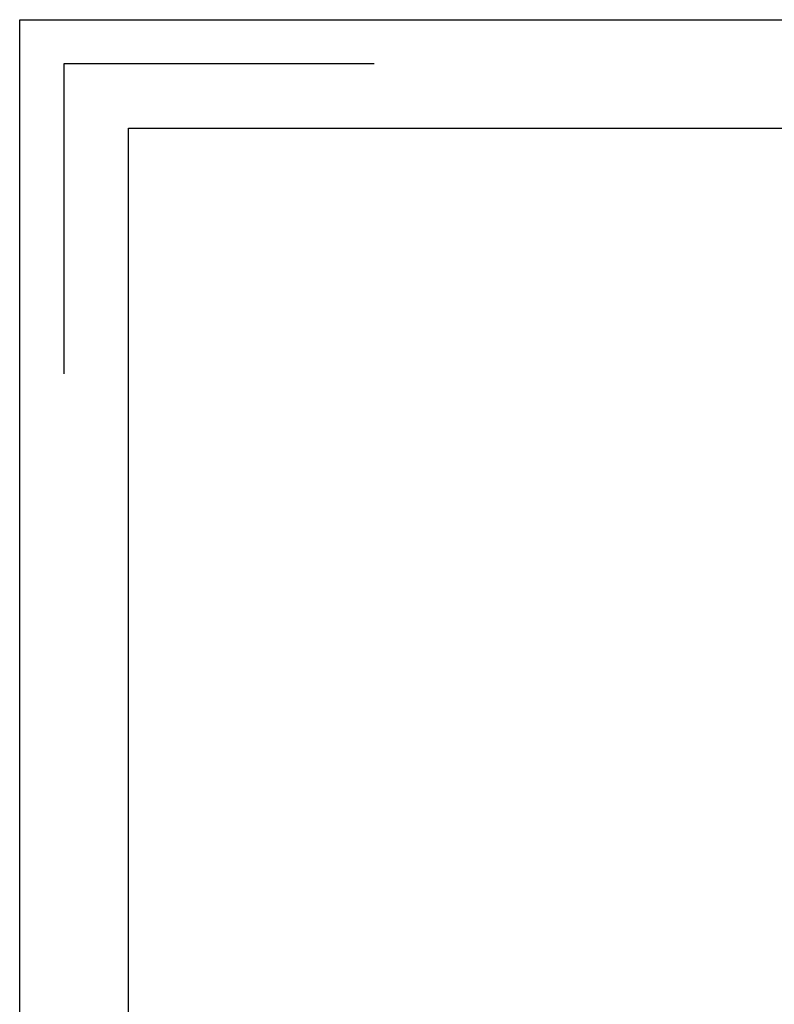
# Model space of a CAD drawing. Header units: millimetres. Extents: x 0 to 297, y 0 to 210.
# Tile 55 of 122: x 0 to 35, y 165 to 210. Entities that reach past the tile are written whole.
import ezdxf

# ---------------------------------------------------------------- set-up
doc = ezdxf.new("R2010")
doc.units = ezdxf.units.MM
doc.header["$LTSCALE"] = 16.335
doc.layers.get('0').update_dxf_attribs({"linetype": 'CONTINUOUS'})

msp = doc.modelspace()

# ---------------------------------------------------------------- linework, layer by layer
at = {"color": 7, "linetype": 'CONTINUOUS'}
for p, q in [((0, 0), (0, 210)), ((0, 210), (297, 210))]:
    msp.add_line(p, q, dxfattribs=at)
at = {"color": 7, "linetype": 'CONTINUOUS', "true_color": 0x00bfff}
for p, q in [((2.039, 207.961), (2.039, 193.689)), ((16.311, 207.961), (2.039, 207.961)), ((5, 5), (5, 205)), ((5, 205), (292, 205))]:
    msp.add_line(p, q, dxfattribs=at)

doc.saveas('drawing.dxf')
